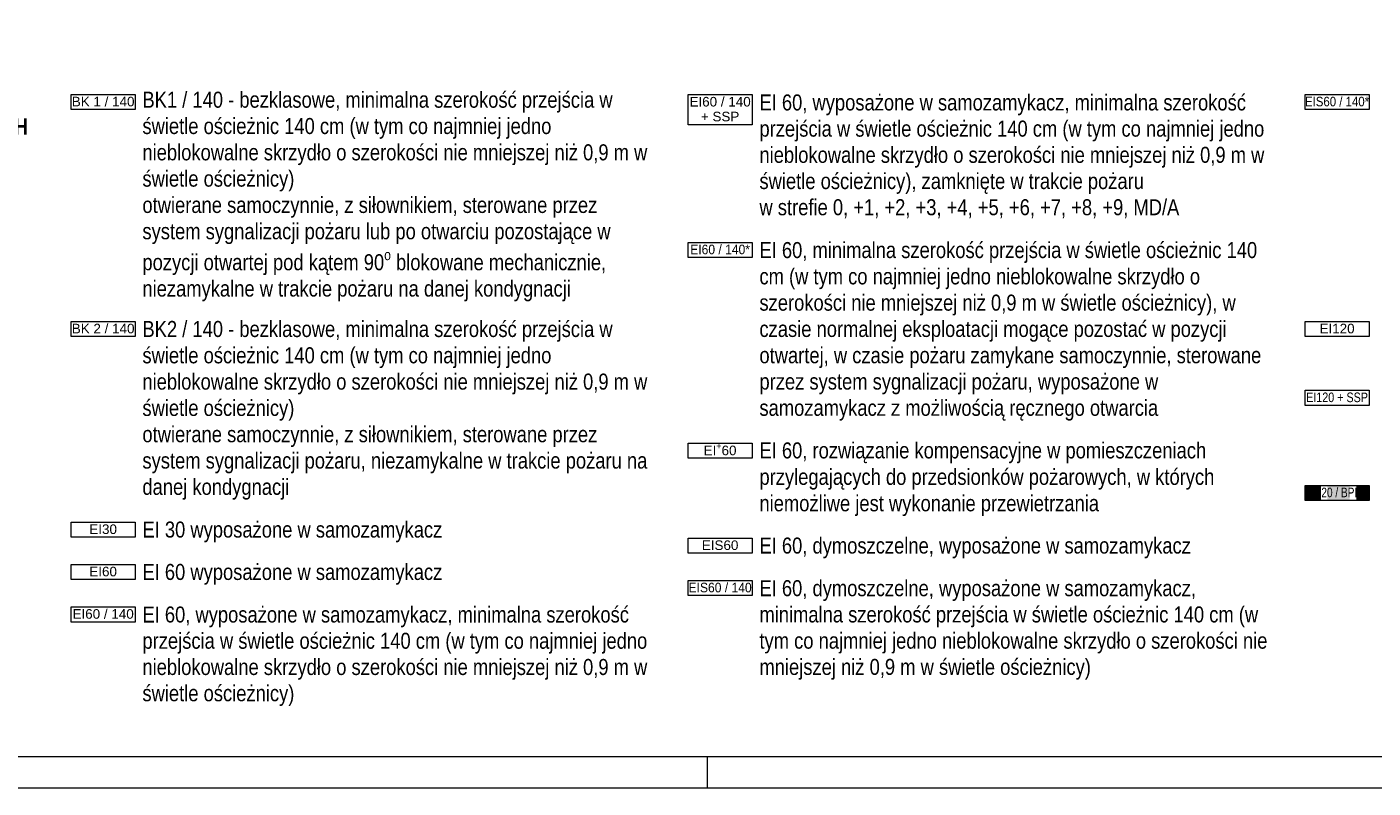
# Paper-space layout 'AP-06 STREFY POŻAROWE I EWAKUACJA - PIĘTRO 4' of a CAD drawing. Header units: millimetres. Extents: x 0 to 594, y 0 to 450.
# Tile 2 of 14: x 128 to 338, y 0 to 119. Entities that reach past the tile are written whole.
import ezdxf

# ---------------------------------------------------------------- set-up
doc = ezdxf.new("R2010")
doc.units = ezdxf.units.MM
doc.header["$MEASUREMENT"] = 0
for name, color, linetype, lineweight in [('A_Arkusz_Nr_pióra__1', 7, 'Continuous', 20), ('A_niewidoczne_Nr_pióra__1', 7, 'Continuous', 20), ('A_ppoż proj_Nr_pióra__1', 7, 'Continuous', 20), ('A_ppoż proj_Nr_pióra__3', 30, 'Continuous', 13)]:
    doc.layers.add(name, color=color, linetype=linetype, lineweight=lineweight)
doc.layers.add('A_Arkusz_Nr_pióra__237', color=7, linetype='Continuous', lineweight=5, true_color=0x343434)
doc.styles.add('STYL_AUTOMATYCZNY_1', font='arial.ttf')
doc.styles.add('STYL_AUTOMATYCZNY_2', font='ARIALN.TTF')
doc.styles.add('STYL_AUTOMATYCZNY_5', font='ARIALN.TTF')
doc.styles.add('STYL_AUTOMATYCZNY_6', font='arial.ttf', dxfattribs={"width": 0.9})
doc.styles.add('STYL_AUTOMATYCZNY_7', font='arial.ttf', dxfattribs={"width": 0.75})
doc.styles.add('STYL_AUTOMATYCZNY_8', font='arial.ttf', dxfattribs={"width": 0.85})
doc.styles.add('STYL_AUTOMATYCZNY_9', font='arial.ttf', dxfattribs={"width": 0.8})

psp = doc.layouts.new('AP-06 STREFY POŻAROWE I EWAKUACJA - PIĘTRO 4')

# ---------------------------------------------------------------- hatches: boundary and pattern name
at = {"layer": 'A_ppoż proj_Nr_pióra__3', "linetype": 'Continuous', "lineweight": 0, "true_color": 0x3f2000}
for points in [[(327.25, 44.9), (329.73, 44.9), (329.73, 47.26), (327.25, 47.26)], [(330.73, 44.9), (334.23, 44.9), (334.23, 47.26), (330.73, 47.26)], [(335.23, 44.9), (337.23, 44.9), (337.23, 47.26), (335.23, 47.26)]]:
    psp.add_hatch(color=38, dxfattribs=at).paths.add_polyline_path(points)

# ---------------------------------------------------------------- linework, layer by layer
at = {"layer": 'A_Arkusz_Nr_pióra__1', "color": 7, "linetype": 'Continuous', "lineweight": 20}
psp.add_line((589.1, 4.9), (29.9, 4.9), dxfattribs=at)
at = {"layer": 'A_Arkusz_Nr_pióra__1', "color": 7, "linetype": 'Continuous', "lineweight": 20, "flags": 128}
psp.add_lwpolyline([(0, 450), (594, 450), (594, 0), (0, 0)], close=True, dxfattribs=at)
at = {"layer": 'A_Arkusz_Nr_pióra__237', "color": 250, "linetype": 'Continuous', "lineweight": 5, "true_color": 0x343434}
psp.add_line((234, 0), (234, 4.9), dxfattribs=at)
at = {"layer": 'A_ppoż proj_Nr_pióra__1', "color": 7, "linetype": 'Continuous', "lineweight": 20, "flags": 128}
for points in [[(134.68, 108.29), (144.67, 108.29), (144.67, 105.93), (134.68, 105.93)], [(230.97, 108.29), (240.95, 108.29), (240.95, 103.57), (230.97, 103.57)], [(327.25, 108.29), (337.23, 108.29), (337.23, 105.93), (327.25, 105.93)], [(230.97, 85.2), (240.95, 85.2), (240.95, 82.84), (230.97, 82.84)], [(134.68, 72.84), (144.67, 72.84), (144.67, 70.49), (134.68, 70.49)], [(327.25, 72.84), (337.23, 72.84), (337.23, 70.49), (327.25, 70.49)], [(327.25, 62.11), (337.23, 62.11), (337.23, 59.75), (327.25, 59.75)], [(230.97, 53.87), (240.95, 53.87), (240.95, 51.52), (230.97, 51.52)], [(327.25, 47.26), (337.23, 47.26), (337.23, 44.9), (327.25, 44.9)], [(134.68, 41.52), (144.67, 41.52), (144.67, 39.16), (134.68, 39.16)], [(230.97, 39.02), (240.95, 39.02), (240.95, 36.66), (230.97, 36.66)], [(134.68, 34.9), (144.67, 34.9), (144.67, 32.55), (134.68, 32.55)], [(230.97, 32.4), (240.95, 32.4), (240.95, 30.05), (230.97, 30.05)], [(134.68, 28.28), (144.67, 28.28), (144.67, 25.93), (134.68, 25.93)]]:
    psp.add_lwpolyline(points, close=True, dxfattribs=at)

# ---------------------------------------------------------------- texts
at = {"layer": 'A_niewidoczne_Nr_pióra__1', "color": 7, "linetype": 'Continuous', "lineweight": 20, "char_height": 2.5, "width": 79.714, "attachment_point": 4, "style": 'STYL_AUTOMATYCZNY_2'}
for s, insert, line_spacing_factor in [('\\A1;{\\pql;\\fArial Narrow|b0|i0|c238|p0;\\W1.000000;BK1 / 140 - bezklasowe, minimalna szerokość przejścia w świetle ościeżnic 140 cm (w tym co najmniej jedno nieblokowalne skrzydło o szerokości nie mniejszej niż 0,9 m w świetle ościeżnicy)\\P\\pql;\\fArial Narrow|b0|i0|c238|p0;\\W1.000000;otwierane samoczynnie, z siłownikiem, sterowane przez system sygnalizacji pożaru lub po otwarciu pozostające w pozycji otwartej pod kątem 90\\fArial Narrow|b0|i0|c238|p0;\\W1.000000;\\A1{\\H.66x;\\So^  ;}\\fArial Narrow|b0|i0|c238|p0;\\W1.000000; blokowane mechanicznie, niezamykalne w trakcie pożaru na danej kondygnacji}', (145.81, 92.36), 0.985747), ('\\A1;{\\pql;\\fArial Narrow|b0|i0|c238|p0;\\W1.000000;EI 60, wyposażone w samozamykacz, minimalna szerokość przejścia w świetle ościeżnic 140 cm (w tym co najmniej jedno nieblokowalne skrzydło o szerokości nie mniejszej niż 0,9 m w świetle ościeżnicy), zamknięte w trakcie pożaru \\P\\pql;\\fArial Narrow|b0|i0|c238|p0;\\W1.000000;w strefie 0, +1, +2, +3, +4, +5, +6, +7, +8, +9, MD/A}', (242.1, 98.64), 0.98157), ('\\A1;{\\pql;\\fArial Narrow|b0|i0|c238|p0;\\W1.000000;EI 60, minimalna szerokość przejścia w świetle ościeżnic 140 cm (w tym co najmniej jedno nieblokowalne skrzydło o szerokości nie mniejszej niż 0,9 m w świetle ościeżnicy), w czasie normalnej eksploatacji mogące pozostać w pozycji otwartej, w czasie pożaru zamykane samoczynnie, sterowane przez system sygnalizacji pożaru, wyposażone w samozamykacz z możliwością ręcznego otwarcia}', (242.1, 71.31), 0.985068), ('\\A1;{\\pql;\\fArial Narrow|b0|i0|c238|p0;\\W1.000000;BK2 / 140 - bezklasowe, minimalna szerokość przejścia w świetle ościeżnic 140 cm (w tym co najmniej jedno nieblokowalne skrzydło o szerokości nie mniejszej niż 0,9 m w świetle ościeżnicy)\\P\\pql;\\fArial Narrow|b0|i0|c238|p0;\\W1.000000;otwierane samoczynnie, z siłownikiem, sterowane przez system sygnalizacji pożaru, niezamykalne w trakcie pożaru na danej kondygnacji}', (145.81, 58.98), 0.985728), ('\\A1;{\\pql;\\fArial Narrow|b0|i0|c238|p0;\\W1.000000;EI 60, rozwiązanie kompensacyjne w pomieszczeniach przylegających do przedsionków pożarowych, w których niemożliwe jest wykonanie przewietrzania}', (242.1, 48.22), 0.990764), ('\\A1;{\\pql;\\fArial Narrow|b0|i0|c238|p0;\\W1.000000;EI 60, dymoszczelne, wyposażone w samozamykacz, minimalna szerokość przejścia w świetle ościeżnic 140 cm (w tym co najmniej jedno nieblokowalne skrzydło o szerokości nie mniejszej niż 0,9 m w świetle ościeżnicy)}', (242.1, 24.69), 0.983216), ('\\A1;{\\pql;\\fArial Narrow|b0|i0|c238|p0;\\W1.000000;EI 60, wyposażone w samozamykacz, minimalna szerokość przejścia w świetle ościeżnic 140 cm (w tym co najmniej jedno nieblokowalne skrzydło o szerokości nie mniejszej niż 0,9 m w świetle ościeżnicy)}', (145.81, 20.58), 0.983094)]:
    psp.add_mtext(s, dxfattribs=dict(at, insert=insert, line_spacing_factor=line_spacing_factor))
at = {"layer": 'A_niewidoczne_Nr_pióra__1', "color": 7, "linetype": 'Continuous', "lineweight": 20, "insert": (37.9, 105.06), "char_height": 2.5, "attachment_point": 4, "line_spacing_factor": 0.854756, "style": 'STYL_AUTOMATYCZNY_5'}
psp.add_mtext('\\A1;{\\pql;\\fArial Narrow|b1|i0|c238|p0;\\L\\W1.000000;\\LLEGENDA:\\P\\pql;\\fArial Narrow|b1|i0|c238|p0;\\l\\W1.000000;\\lKLASA ODPORNOŚCI OGNIOWEJ ELEMENTÓW BUDOWLANYCH}', dxfattribs=at)
at = {"layer": 'A_niewidoczne_Nr_pióra__1', "color": 7, "linetype": 'Continuous', "lineweight": 20, "char_height": 2.5, "attachment_point": 4, "style": 'STYL_AUTOMATYCZNY_2'}
for s, insert in [('\\A1;{\\pql;\\fArial Narrow|b0|i0|c238|p0;\\W1.000000;EI 30 wyposażone w samozamykacz}', (145.81, 39.99)), ('\\A1;{\\pql;\\fArial Narrow|b0|i0|c238|p0;\\W1.000000;EI 60, dymoszczelne, wyposażone w samozamykacz}', (242.1, 37.49)), ('\\A1;{\\pql;\\fArial Narrow|b0|i0|c238|p0;\\W1.000000;EI 60 wyposażone w samozamykacz}', (145.81, 33.37))]:
    psp.add_mtext(s, dxfattribs=dict(at, insert=insert))
at = {"layer": 'A_ppoż proj_Nr_pióra__1', "color": 7, "linetype": 'Continuous', "lineweight": 20, "char_height": 1.5, "attachment_point": 5}
for s, insert, style in [('\\A1;{\\pqc;\\fArial|b0|i0|c238|p0;\\W1.000000;BK 1 / 140}', (139.68, 107.18), 'STYL_AUTOMATYCZNY_1'), ('\\A1;{\\pqc;\\fArial|b0|i0|c238|p0;\\W0.850000;EIS60 / 140*}', (332.24, 107.18), 'STYL_AUTOMATYCZNY_8'), ('\\A1;{\\pqc;\\fArial|b0|i0|c238|p0;\\W0.900000;EI60 / 140*}', (235.96, 84.09), 'STYL_AUTOMATYCZNY_6'), ('\\A1;{\\pqc;\\fArial|b0|i0|c238|p0;\\W1.000000;BK 2 / 140}', (139.68, 71.74), 'STYL_AUTOMATYCZNY_1'), ('\\A1;{\\pqc;\\fArial|b0|i0|c238|p0;\\W1.000000;EI120}', (332.24, 71.74), 'STYL_AUTOMATYCZNY_1'), ('\\A1;{\\pqc;\\fArial|b0|i0|c238|p0;\\W0.800000;EI120 + SSP}', (332.24, 61), 'STYL_AUTOMATYCZNY_9'), ('\\A1;{\\pqc;\\fArial|b0|i0|c238|p0;\\W1.000000;EI\\fArial|b0|i0|c238|p0;\\W1.000000;\\A1{\\H.66x;\\S+^  ;}\\fArial|b0|i0|c238|p0;\\W1.000000;60}', (235.96, 52.72), 'STYL_AUTOMATYCZNY_1'), ('\\A1;{\\pqc;\\fArial|b0|i0|c238|p0;\\W0.750000;EI120 / BPPS}', (332.24, 46.15), 'STYL_AUTOMATYCZNY_7'), ('\\A1;{\\pqc;\\fArial|b0|i0|c238|p0;\\W1.000000;EI30}', (139.68, 40.41), 'STYL_AUTOMATYCZNY_1'), ('\\A1;{\\pqc;\\fArial|b0|i0|c238|p0;\\W1.000000;EIS60}', (235.96, 37.91), 'STYL_AUTOMATYCZNY_1'), ('\\A1;{\\pqc;\\fArial|b0|i0|c238|p0;\\W1.000000;EI60}', (139.68, 33.8), 'STYL_AUTOMATYCZNY_1'), ('\\A1;{\\pqc;\\fArial|b0|i0|c238|p0;\\W0.900000;EIS60 / 140}', (235.96, 31.3), 'STYL_AUTOMATYCZNY_6'), ('\\A1;{\\pqc;\\fArial|b0|i0|c238|p0;\\W1.000000;EI60 / 140}', (139.68, 27.18), 'STYL_AUTOMATYCZNY_1')]:
    psp.add_mtext(s, dxfattribs=dict(at, insert=insert, style=style))
at = {"layer": 'A_ppoż proj_Nr_pióra__1', "color": 7, "linetype": 'Continuous', "lineweight": 20, "insert": (235.96, 106), "char_height": 1.5, "width": 9.9819, "attachment_point": 5, "line_spacing_factor": 0.92441, "style": 'STYL_AUTOMATYCZNY_1'}
psp.add_mtext('\\A1;{\\pqc;\\fArial|b0|i0|c238|p0;\\W1.000000;EI60 / 140 + SSP}', dxfattribs=at)

doc.saveas('drawing.dxf')
